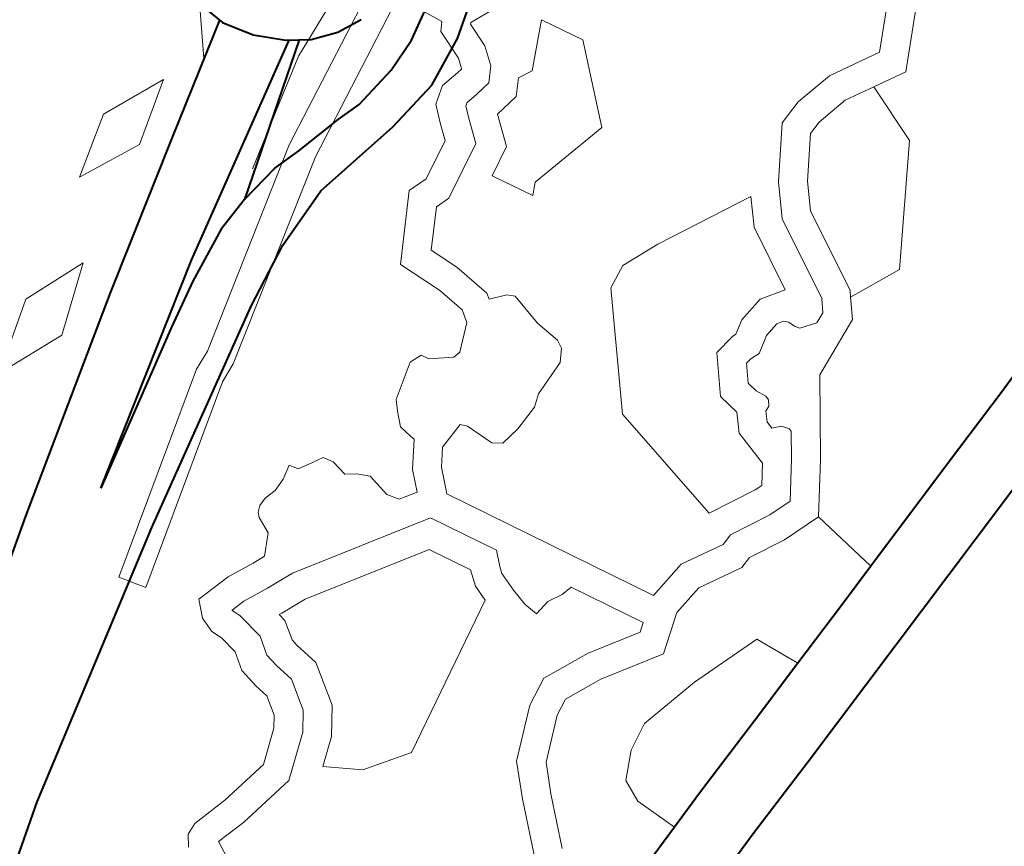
# Model space of a CAD drawing. Header units: metres. Extents: x 149090 to 149776, y 485756 to 486362.
# Tile 25 of 93: x 149580.6 to 149585.72, y 486272.25 to 486276.55. Entities that reach past the tile are written whole.
import ezdxf

# ---------------------------------------------------------------- set-up
doc = ezdxf.new("R2010")
doc.units = ezdxf.units.M
doc.header["$MEASUREMENT"] = 0
for name, color, linetype, lineweight in [('WVB-pen-brm-dik 018', 6, 'Continuous', 13), ('WVB-pen-dik 035', 1, 'Continuous', 40), ('WVB-raster-60%', 253, 'Continuous', 30)]:
    doc.layers.add(name, color=color, linetype=linetype, lineweight=lineweight)

# ---------------------------------------------------------------- blocks, each defined once
blk = doc.blocks.new('INZET')
at = {"layer": 'WVB-pen-brm-dik 018'}
for p, q in [((-0.126078, -0.103491), (-0.125776, -0.102985)), ((-0.127845, -0.103753), (-0.127264, -0.103362)), ((-0.127264, -0.103362), (-0.127845, -0.103753)), ((-0.127264, -0.103362), (-0.126548, -0.103427)), ((-0.126548, -0.103427), (-0.127264, -0.103362)), ((-0.126548, -0.103427), (-0.127139, -0.103833)), ((-0.127139, -0.103833), (-0.126548, -0.103427)), ((-0.126814, -0.103964), (-0.126078, -0.103491)), ((-0.125869, -0.104734), (-0.123613, -0.10356)), ((-0.123613, -0.10356), (-0.125869, -0.104734)), ((-0.124267, -0.103604), (-0.125261, -0.104036)), ((-0.127139, -0.103833), (-0.127845, -0.103753)), ((-0.127845, -0.103753), (-0.127139, -0.103833)), ((-0.128278, -0.10492), (-0.126814, -0.103964)), ((-0.125261, -0.104036), (-0.126325, -0.104719)), ((-0.124059, -0.10413), (-0.125718, -0.104993)), ((-0.125718, -0.104993), (-0.124059, -0.10413)), ((-0.123835, -0.104602), (-0.124059, -0.10413)), ((-0.124059, -0.10413), (-0.123835, -0.104602)), ((-0.129703, -0.104934), (-0.129034, -0.104468)), ((-0.129034, -0.104468), (-0.129703, -0.104934)), ((-0.129034, -0.104468), (-0.12833, -0.104502)), ((-0.12833, -0.104502), (-0.129034, -0.104468)), ((-0.12833, -0.104502), (-0.128943, -0.10499)), ((-0.128943, -0.10499), (-0.12833, -0.104502)), ((-0.123902, -0.104678), (-0.123835, -0.104602)), ((-0.123835, -0.104602), (-0.123902, -0.104678)), ((-0.127801, -0.105996), (-0.125869, -0.104734)), ((-0.125869, -0.104734), (-0.127801, -0.105996)), ((-0.123911, -0.105011), (-0.123902, -0.104678)), ((-0.123902, -0.104678), (-0.123911, -0.105011)), ((-0.123605, -0.104795), (-0.123612, -0.105066)), ((-0.123605, -0.104795), (-0.123612, -0.105066)), ((-0.123594, -0.104783), (-0.123605, -0.104795)), ((-0.123594, -0.104783), (-0.123605, -0.104795)), ((-0.123292, -0.10481), (-0.123594, -0.104783)), ((-0.123292, -0.10481), (-0.123594, -0.104783)), ((-0.130337, -0.106308), (-0.128278, -0.10492)), ((-0.128943, -0.10499), (-0.129703, -0.104934)), ((-0.129703, -0.104934), (-0.128943, -0.10499)), ((-0.125718, -0.104993), (-0.127657, -0.10626)), ((-0.127657, -0.10626), (-0.125718, -0.104993)), ((-0.123947, -0.105117), (-0.123911, -0.105011)), ((-0.123911, -0.105011), (-0.123947, -0.105117)), ((-0.123612, -0.105066), (-0.123684, -0.105271)), ((-0.123612, -0.105066), (-0.123684, -0.105271)), ((-0.12438, -0.105267), (-0.12421, -0.105149)), ((-0.12421, -0.105149), (-0.12438, -0.105267)), ((-0.12421, -0.105149), (-0.124004, -0.10513)), ((-0.124004, -0.10513), (-0.12421, -0.105149)), ((-0.124004, -0.10513), (-0.123953, -0.105123)), ((-0.123953, -0.105123), (-0.124004, -0.10513)), ((-0.123953, -0.105123), (-0.123947, -0.105117)), ((-0.123947, -0.105117), (-0.123953, -0.105123)), ((-0.12446, -0.105467), (-0.12438, -0.105267)), ((-0.12438, -0.105267), (-0.12446, -0.105467)), ((-0.123684, -0.105271), (-0.123802, -0.105405)), ((-0.123684, -0.105271), (-0.123802, -0.105405)), ((-0.122976, -0.105184), (-0.123361, -0.105562)), ((-0.122976, -0.105184), (-0.123361, -0.105562)), ((-0.122745, -0.105601), (-0.122976, -0.105184)), ((-0.122745, -0.105601), (-0.122976, -0.105184)), ((-0.124519, -0.105633), (-0.12446, -0.105467)), ((-0.12446, -0.105467), (-0.124519, -0.105633)), ((-0.124135, -0.105462), (-0.124179, -0.105573)), ((-0.124135, -0.105462), (-0.124179, -0.105573)), ((-0.124104, -0.105441), (-0.124135, -0.105462)), ((-0.124104, -0.105441), (-0.124135, -0.105462)), ((-0.123969, -0.105428), (-0.124104, -0.105441)), ((-0.123969, -0.105428), (-0.124104, -0.105441)), ((-0.123802, -0.105405), (-0.123969, -0.105428)), ((-0.123802, -0.105405), (-0.123969, -0.105428)), ((-0.124179, -0.105573), (-0.124275, -0.105842)), ((-0.124179, -0.105573), (-0.124275, -0.105842)), ((-0.123519, -0.105538), (-0.123651, -0.105686)), ((-0.123519, -0.105538), (-0.123651, -0.105686)), ((-0.123361, -0.105562), (-0.123519, -0.105538)), ((-0.123361, -0.105562), (-0.123519, -0.105538)), ((-0.124908, -0.105843), (-0.124519, -0.105633)), ((-0.124519, -0.105633), (-0.124908, -0.105843)), ((-0.123651, -0.105686), (-0.123915, -0.105724)), ((-0.123651, -0.105686), (-0.123915, -0.105724)), ((-0.123109, -0.106459), (-0.122745, -0.105601)), ((-0.123109, -0.106459), (-0.122745, -0.105601)), ((-0.123915, -0.105724), (-0.124031, -0.106051)), ((-0.123915, -0.105724), (-0.124031, -0.106051)), ((-0.125641, -0.10642), (-0.125123, -0.105843)), ((-0.125123, -0.105843), (-0.125641, -0.10642)), ((-0.125123, -0.105843), (-0.124908, -0.105843)), ((-0.124908, -0.105843), (-0.125123, -0.105843)), ((-0.124275, -0.105842), (-0.124832, -0.106143)), ((-0.124275, -0.105842), (-0.124832, -0.106143)), ((-0.128001, -0.106084), (-0.127801, -0.105996)), ((-0.127801, -0.105996), (-0.128001, -0.106084)), ((-0.129909, -0.107387), (-0.128001, -0.106084)), ((-0.128001, -0.106084), (-0.129909, -0.107387)), ((-0.124031, -0.106051), (-0.12433, -0.106213)), ((-0.124031, -0.106051), (-0.12433, -0.106213)), ((-0.124989, -0.106143), (-0.125294, -0.106482)), ((-0.124989, -0.106143), (-0.125294, -0.106482)), ((-0.124832, -0.106143), (-0.124989, -0.106143)), ((-0.124832, -0.106143), (-0.124989, -0.106143)), ((-0.127657, -0.10626), (-0.127855, -0.106348)), ((-0.127855, -0.106348), (-0.127657, -0.10626)), ((-0.12433, -0.106213), (-0.124102, -0.106624)), ((-0.12433, -0.106213), (-0.124102, -0.106624)), ((-0.132485, -0.107808), (-0.130337, -0.106308)), ((-0.127855, -0.106348), (-0.12974, -0.107635)), ((-0.12974, -0.107635), (-0.127855, -0.106348)), ((-0.125463, -0.106869), (-0.125641, -0.10642)), ((-0.125641, -0.10642), (-0.125463, -0.106869)), ((-0.125294, -0.106482), (-0.125177, -0.106778)), ((-0.125294, -0.106482), (-0.125177, -0.106778)), ((-0.124002, -0.106525), (-0.123109, -0.106459)), ((-0.124002, -0.106525), (-0.123109, -0.106459)), ((-0.124102, -0.106624), (-0.124002, -0.106525)), ((-0.124102, -0.106624), (-0.124002, -0.106525)), ((-0.125177, -0.106778), (-0.125078, -0.107178)), ((-0.125177, -0.106778), (-0.125078, -0.107178)), ((-0.120297, -0.107487), (-0.119614, -0.106784)), ((-0.120297, -0.107487), (-0.119614, -0.106784)), ((-0.125388, -0.107175), (-0.125463, -0.106869)), ((-0.125463, -0.106869), (-0.125388, -0.107175)), ((-0.119293, -0.106884), (-0.120192, -0.10781)), ((-0.120192, -0.10781), (-0.119293, -0.106884)), ((-0.125423, -0.107308), (-0.125388, -0.107175)), ((-0.125388, -0.107175), (-0.125423, -0.107308)), ((-0.125078, -0.107178), (-0.125096, -0.107244)), ((-0.125078, -0.107178), (-0.125096, -0.107244)), ((-0.126486, -0.10754), (-0.126145, -0.107305)), ((-0.126145, -0.107305), (-0.126486, -0.10754)), ((-0.126145, -0.107305), (-0.126008, -0.107313)), ((-0.126008, -0.107313), (-0.126145, -0.107305)), ((-0.126008, -0.107313), (-0.125963, -0.107389)), ((-0.125963, -0.107389), (-0.126008, -0.107313)), ((-0.12566, -0.107518), (-0.125423, -0.107308)), ((-0.125423, -0.107308), (-0.12566, -0.107518)), ((-0.125096, -0.107244), (-0.124918, -0.107313)), ((-0.125096, -0.107244), (-0.124918, -0.107313)), ((-0.124918, -0.107313), (-0.124857, -0.107374)), ((-0.124918, -0.107313), (-0.124857, -0.107374)), ((-0.12974, -0.107635), (-0.129909, -0.107387)), ((-0.129909, -0.107387), (-0.12974, -0.107635)), ((-0.125963, -0.107389), (-0.125743, -0.107525)), ((-0.125743, -0.107525), (-0.125963, -0.107389)), ((-0.124857, -0.107374), (-0.124827, -0.107737)), ((-0.124857, -0.107374), (-0.124827, -0.107737)), ((-0.121547, -0.107501), (-0.121285, -0.10742)), ((-0.121547, -0.107501), (-0.121285, -0.10742)), ((-0.121285, -0.10742), (-0.120862, -0.107387)), ((-0.121285, -0.10742), (-0.120862, -0.107387)), ((-0.120862, -0.107387), (-0.120297, -0.107487)), ((-0.120862, -0.107387), (-0.120297, -0.107487)), ((-0.127925, -0.10754), (-0.127789, -0.107457)), ((-0.127789, -0.107457), (-0.127925, -0.10754)), ((-0.127789, -0.107457), (-0.127736, -0.10754)), ((-0.127736, -0.10754), (-0.127789, -0.107457)), ((-0.125743, -0.107525), (-0.12566, -0.107518)), ((-0.12566, -0.107518), (-0.125743, -0.107525)), ((-0.121932, -0.107981), (-0.121547, -0.107501)), ((-0.121932, -0.107981), (-0.121547, -0.107501)), ((-0.128334, -0.107669), (-0.128281, -0.107624)), ((-0.128281, -0.107624), (-0.128334, -0.107669)), ((-0.128281, -0.107624), (-0.12819, -0.107593)), ((-0.12819, -0.107593), (-0.128281, -0.107624)), ((-0.12819, -0.107593), (-0.128061, -0.107586)), ((-0.128061, -0.107586), (-0.12819, -0.107593)), ((-0.128061, -0.107586), (-0.127925, -0.10754)), ((-0.127925, -0.10754), (-0.128061, -0.107586)), ((-0.127736, -0.10754), (-0.127584, -0.107571)), ((-0.127584, -0.107571), (-0.127736, -0.10754)), ((-0.127584, -0.107571), (-0.127455, -0.107593)), ((-0.127455, -0.107593), (-0.127584, -0.107571)), ((-0.127455, -0.107593), (-0.127395, -0.107692)), ((-0.127395, -0.107692), (-0.127455, -0.107593)), ((-0.126546, -0.107647), (-0.126486, -0.10754)), ((-0.126486, -0.10754), (-0.126546, -0.107647)), ((-0.128372, -0.107904), (-0.128357, -0.107722)), ((-0.128357, -0.107722), (-0.128372, -0.107904)), ((-0.128357, -0.107722), (-0.128334, -0.107669)), ((-0.128334, -0.107669), (-0.128357, -0.107722)), ((-0.127395, -0.107692), (-0.127372, -0.107866)), ((-0.127372, -0.107866), (-0.127395, -0.107692)), ((-0.126614, -0.107798), (-0.126546, -0.107647)), ((-0.126546, -0.107647), (-0.126614, -0.107798)), ((-0.124827, -0.107737), (-0.124758, -0.108003)), ((-0.124827, -0.107737), (-0.124758, -0.108003)), ((-0.121229, -0.107717), (-0.121371, -0.107761)), ((-0.121371, -0.107761), (-0.121229, -0.107717)), ((-0.120876, -0.107689), (-0.121229, -0.107717)), ((-0.121229, -0.107717), (-0.120876, -0.107689)), ((-0.120551, -0.107746), (-0.120876, -0.107689)), ((-0.120876, -0.107689), (-0.120551, -0.107746)), ((-0.126584, -0.107935), (-0.126614, -0.107798)), ((-0.126614, -0.107798), (-0.126584, -0.107935)), ((-0.123757, -0.107758), (-0.123993, -0.107876)), ((-0.123757, -0.107758), (-0.123993, -0.107876)), ((-0.123331, -0.107787), (-0.123757, -0.107758)), ((-0.123331, -0.107787), (-0.123757, -0.107758)), ((-0.122255, -0.107942), (-0.123331, -0.107787)), ((-0.122255, -0.107942), (-0.123331, -0.107787)), ((-0.121371, -0.107761), (-0.121683, -0.10815)), ((-0.121683, -0.10815), (-0.121371, -0.107761)), ((-0.12057, -0.108415), (-0.120551, -0.107746)), ((-0.120551, -0.107746), (-0.12057, -0.108415)), ((-0.120192, -0.10781), (-0.120551, -0.107746)), ((-0.120551, -0.107746), (-0.120192, -0.10781)), ((-0.128544, -0.108082), (-0.128372, -0.107904)), ((-0.128372, -0.107904), (-0.128544, -0.108082)), ((-0.127372, -0.107866), (-0.127266, -0.107935)), ((-0.127266, -0.107935), (-0.127372, -0.107866)), ((-0.127266, -0.107935), (-0.127167, -0.108033)), ((-0.127167, -0.108033), (-0.127266, -0.107935)), ((-0.126572, -0.107985), (-0.126584, -0.107935)), ((-0.126584, -0.107935), (-0.126572, -0.107985)), ((-0.123993, -0.107876), (-0.124649, -0.10902)), ((-0.123993, -0.107876), (-0.124649, -0.10902)), ((-0.122411, -0.108219), (-0.122255, -0.107942)), ((-0.122411, -0.108219), (-0.122255, -0.107942)), ((-0.12936, -0.108051), (-0.128977, -0.10804)), ((-0.128977, -0.10804), (-0.12936, -0.108051)), ((-0.128977, -0.10804), (-0.128682, -0.108072)), ((-0.128682, -0.108072), (-0.128977, -0.10804)), ((-0.127167, -0.108033), (-0.127137, -0.108291)), ((-0.127137, -0.108291), (-0.127167, -0.108033)), ((-0.126766, -0.108232), (-0.126572, -0.107985)), ((-0.126572, -0.107985), (-0.126766, -0.108232)), ((-0.124758, -0.108003), (-0.124774, -0.108094)), ((-0.124758, -0.108003), (-0.124774, -0.108094)), ((-0.122122, -0.108318), (-0.121932, -0.107981)), ((-0.122122, -0.108318), (-0.121932, -0.107981)), ((-0.129443, -0.108236), (-0.12936, -0.108051)), ((-0.12936, -0.108051), (-0.129443, -0.108236)), ((-0.128682, -0.108072), (-0.128544, -0.108082)), ((-0.128544, -0.108082), (-0.128682, -0.108072)), ((-0.126092, -0.108134), (-0.126377, -0.108222)), ((-0.126092, -0.108134), (-0.126377, -0.108222)), ((-0.126039, -0.108192), (-0.126092, -0.108134)), ((-0.126039, -0.108192), (-0.126092, -0.108134)), ((-0.124774, -0.108094), (-0.124872, -0.108207)), ((-0.124774, -0.108094), (-0.124872, -0.108207)), ((-0.121683, -0.10815), (-0.121834, -0.108418)), ((-0.121834, -0.108418), (-0.121683, -0.10815)), ((-0.129443, -0.108404), (-0.129443, -0.108236)), ((-0.129443, -0.108236), (-0.129443, -0.108404)), ((-0.126863, -0.108453), (-0.126766, -0.108232)), ((-0.126766, -0.108232), (-0.126863, -0.108453)), ((-0.126377, -0.108222), (-0.126507, -0.108387)), ((-0.126377, -0.108222), (-0.126507, -0.108387)), ((-0.125933, -0.10848), (-0.126039, -0.108192)), ((-0.125933, -0.10848), (-0.126039, -0.108192)), ((-0.124872, -0.108207), (-0.125243, -0.108344)), ((-0.124872, -0.108207), (-0.125243, -0.108344)), ((-0.122521, -0.10894), (-0.122411, -0.108219)), ((-0.122521, -0.10894), (-0.122411, -0.108219)), ((-0.128989, -0.10834), (-0.129143, -0.108345)), ((-0.128989, -0.10834), (-0.129143, -0.108345)), ((-0.129143, -0.108345), (-0.129143, -0.108349)), ((-0.129143, -0.108345), (-0.129143, -0.108349)), ((-0.129143, -0.108349), (-0.129108, -0.108438)), ((-0.129143, -0.108349), (-0.129108, -0.108438)), ((-0.128709, -0.108371), (-0.128989, -0.10834)), ((-0.128709, -0.108371), (-0.128989, -0.10834)), ((-0.127137, -0.108291), (-0.127058, -0.108406)), ((-0.127058, -0.108406), (-0.127137, -0.108291)), ((-0.125243, -0.108344), (-0.125357, -0.108435)), ((-0.125243, -0.108344), (-0.125357, -0.108435)), ((-0.122262, -0.109232), (-0.122122, -0.108318)), ((-0.122262, -0.109232), (-0.122122, -0.108318)), ((-0.1294, -0.108516), (-0.129443, -0.108404)), ((-0.129443, -0.108404), (-0.1294, -0.108516)), ((-0.129108, -0.108438), (-0.129062, -0.108734)), ((-0.129108, -0.108438), (-0.129062, -0.108734)), ((-0.128409, -0.108393), (-0.128709, -0.108371)), ((-0.128409, -0.108393), (-0.128709, -0.108371)), ((-0.126904, -0.108751), (-0.128409, -0.108393)), ((-0.126904, -0.108751), (-0.128409, -0.108393)), ((-0.127058, -0.108406), (-0.126863, -0.108453)), ((-0.126863, -0.108453), (-0.127058, -0.108406)), ((-0.126507, -0.108387), (-0.12662, -0.108645)), ((-0.126507, -0.108387), (-0.12662, -0.108645)), ((-0.125357, -0.108435), (-0.12563, -0.108518)), ((-0.125357, -0.108435), (-0.12563, -0.108518)), ((-0.121834, -0.108418), (-0.121974, -0.109335)), ((-0.121974, -0.109335), (-0.121834, -0.108418)), ((-0.121429, -0.109453), (-0.12057, -0.108415)), ((-0.12057, -0.108415), (-0.121429, -0.109453)), ((-0.129368, -0.108717), (-0.1294, -0.108516)), ((-0.1294, -0.108516), (-0.129368, -0.108717)), ((-0.125842, -0.108548), (-0.125933, -0.10848)), ((-0.125842, -0.108548), (-0.125933, -0.10848)), ((-0.12563, -0.108518), (-0.125842, -0.108548)), ((-0.12563, -0.108518), (-0.125842, -0.108548)), ((-0.12662, -0.108645), (-0.125473, -0.110746)), ((-0.12662, -0.108645), (-0.125473, -0.110746)), ((-0.129422, -0.108917), (-0.129368, -0.108717)), ((-0.129368, -0.108717), (-0.129422, -0.108917)), ((-0.129062, -0.108734), (-0.129117, -0.108937)), ((-0.129062, -0.108734), (-0.129117, -0.108937)), ((-0.128812, -0.108958), (-0.128756, -0.10875)), ((-0.128756, -0.10875), (-0.128812, -0.108958)), ((-0.128756, -0.10875), (-0.128769, -0.108666)), ((-0.128769, -0.108666), (-0.128737, -0.108669)), ((-0.128737, -0.108669), (-0.128769, -0.108666)), ((-0.128769, -0.108666), (-0.128756, -0.10875)), ((-0.128737, -0.108669), (-0.128455, -0.108691)), ((-0.128455, -0.108691), (-0.128737, -0.108669)), ((-0.128455, -0.108691), (-0.127103, -0.109012)), ((-0.127103, -0.109012), (-0.128455, -0.108691)), ((-0.126538, -0.109421), (-0.126904, -0.108751)), ((-0.126538, -0.109421), (-0.126904, -0.108751)), ((-0.123071, -0.108935), (-0.122792, -0.108869)), ((-0.123071, -0.108935), (-0.122792, -0.108869)), ((-0.122792, -0.108869), (-0.122521, -0.10894)), ((-0.122792, -0.108869), (-0.122521, -0.10894)), ((-0.129394, -0.109131), (-0.129422, -0.108917)), ((-0.129422, -0.108917), (-0.129394, -0.109131)), ((-0.129117, -0.108937), (-0.129098, -0.10908)), ((-0.129117, -0.108937), (-0.129098, -0.10908)), ((-0.128803, -0.109029), (-0.128812, -0.108958)), ((-0.128812, -0.108958), (-0.128803, -0.109029)), ((-0.123207, -0.109021), (-0.123071, -0.108935)), ((-0.123207, -0.109021), (-0.123071, -0.108935)), ((-0.128745, -0.109293), (-0.128803, -0.109029)), ((-0.128803, -0.109029), (-0.128745, -0.109293)), ((-0.127103, -0.109012), (-0.126874, -0.109432)), ((-0.126874, -0.109432), (-0.127103, -0.109012)), ((-0.124649, -0.10902), (-0.124506, -0.110382)), ((-0.124649, -0.10902), (-0.124506, -0.110382)), ((-0.123713, -0.109459), (-0.12348, -0.109061)), ((-0.123713, -0.109459), (-0.12348, -0.109061)), ((-0.12348, -0.109061), (-0.123248, -0.10902)), ((-0.12348, -0.109061), (-0.123248, -0.10902)), ((-0.123248, -0.10902), (-0.123207, -0.109021)), ((-0.123248, -0.10902), (-0.123207, -0.109021)), ((-0.129362, -0.109281), (-0.129394, -0.109131)), ((-0.129394, -0.109131), (-0.129362, -0.109281)), ((-0.129098, -0.10908), (-0.129053, -0.109287)), ((-0.129098, -0.10908), (-0.129053, -0.109287)), ((-0.123126, -0.109324), (-0.122953, -0.109215)), ((-0.123126, -0.109324), (-0.122953, -0.109215)), ((-0.122953, -0.109215), (-0.122795, -0.109178)), ((-0.122953, -0.109215), (-0.122795, -0.109178)), ((-0.122795, -0.109178), (-0.122724, -0.109197)), ((-0.122795, -0.109178), (-0.122724, -0.109197)), ((-0.122724, -0.109197), (-0.122687, -0.109234)), ((-0.122724, -0.109197), (-0.122687, -0.109234)), ((-0.122687, -0.109234), (-0.122657, -0.109309)), ((-0.122687, -0.109234), (-0.122657, -0.109309)), ((-0.122339, -0.10936), (-0.122262, -0.109232)), ((-0.122339, -0.10936), (-0.122262, -0.109232)), ((-0.129415, -0.10949), (-0.129362, -0.109281)), ((-0.129362, -0.109281), (-0.129415, -0.10949)), ((-0.129053, -0.109287), (-0.129139, -0.109621)), ((-0.129053, -0.109287), (-0.129139, -0.109621)), ((-0.128863, -0.109752), (-0.128745, -0.109293)), ((-0.128745, -0.109293), (-0.128863, -0.109752)), ((-0.123396, -0.109512), (-0.123291, -0.109332)), ((-0.123396, -0.109512), (-0.123291, -0.109332)), ((-0.123291, -0.109332), (-0.123227, -0.109321)), ((-0.123291, -0.109332), (-0.123227, -0.109321)), ((-0.123227, -0.109321), (-0.123126, -0.109324)), ((-0.123227, -0.109321), (-0.123126, -0.109324)), ((-0.122657, -0.109309), (-0.122627, -0.109354)), ((-0.122657, -0.109309), (-0.122627, -0.109354)), ((-0.122627, -0.109354), (-0.122449, -0.109409)), ((-0.122627, -0.109354), (-0.122449, -0.109409)), ((-0.122449, -0.109409), (-0.122339, -0.10936)), ((-0.122449, -0.109409), (-0.122339, -0.10936)), ((-0.121974, -0.109335), (-0.12201, -0.109394)), ((-0.12201, -0.109394), (-0.121974, -0.109335)), ((-0.126874, -0.109432), (-0.126931, -0.109602)), ((-0.126931, -0.109602), (-0.126874, -0.109432)), ((-0.126606, -0.109578), (-0.126538, -0.109421)), ((-0.126606, -0.109578), (-0.126538, -0.109421)), ((-0.123667, -0.109689), (-0.123713, -0.109459)), ((-0.123667, -0.109689), (-0.123713, -0.109459)), ((-0.12201, -0.109394), (-0.12213, -0.109595)), ((-0.12213, -0.109595), (-0.12201, -0.109394)), ((-0.12201, -0.109394), (-0.121429, -0.109453)), ((-0.121429, -0.109453), (-0.12201, -0.109394)), ((-0.129494, -0.109598), (-0.129415, -0.10949)), ((-0.129415, -0.10949), (-0.129494, -0.109598)), ((-0.126631, -0.109651), (-0.126606, -0.109578)), ((-0.126631, -0.109651), (-0.126606, -0.109578)), ((-0.123374, -0.109625), (-0.123396, -0.109512)), ((-0.123374, -0.109625), (-0.123396, -0.109512)), ((-0.129803, -0.109846), (-0.129494, -0.109598)), ((-0.129494, -0.109598), (-0.129803, -0.109846)), ((-0.129139, -0.109621), (-0.129275, -0.109807)), ((-0.129139, -0.109621), (-0.129275, -0.109807)), ((-0.126931, -0.109602), (-0.126931, -0.109777)), ((-0.126931, -0.109777), (-0.126931, -0.109602)), ((-0.126631, -0.109862), (-0.126631, -0.109651)), ((-0.126631, -0.109862), (-0.126631, -0.109651)), ((-0.123325, -0.109726), (-0.123374, -0.109625)), ((-0.123325, -0.109726), (-0.123374, -0.109625)), ((-0.12213, -0.109595), (-0.122739, -0.109869)), ((-0.122739, -0.109869), (-0.12213, -0.109595)), ((-0.129057, -0.110016), (-0.128863, -0.109752)), ((-0.128863, -0.109752), (-0.129057, -0.110016)), ((-0.126931, -0.109777), (-0.128471, -0.110631)), ((-0.128471, -0.110631), (-0.126931, -0.109777)), ((-0.123771, -0.109882), (-0.123667, -0.109689)), ((-0.123771, -0.109882), (-0.123667, -0.109689)), ((-0.123359, -0.109831), (-0.123325, -0.109775)), ((-0.123359, -0.109831), (-0.123325, -0.109775)), ((-0.123325, -0.109775), (-0.123325, -0.109726)), ((-0.123325, -0.109775), (-0.123325, -0.109726)), ((-0.130344, -0.109917), (-0.129803, -0.109846)), ((-0.129803, -0.109846), (-0.130344, -0.109917)), ((-0.129275, -0.109807), (-0.12968, -0.110133)), ((-0.129275, -0.109807), (-0.12968, -0.110133)), ((-0.126618, -0.11005), (-0.126631, -0.109862)), ((-0.126618, -0.11005), (-0.126631, -0.109862)), ((-0.123753, -0.110275), (-0.123771, -0.109882)), ((-0.123753, -0.110275), (-0.123771, -0.109882)), ((-0.123467, -0.109952), (-0.123415, -0.109854)), ((-0.123467, -0.109952), (-0.123415, -0.109854)), ((-0.123415, -0.109854), (-0.123359, -0.109831)), ((-0.123415, -0.109854), (-0.123359, -0.109831)), ((-0.122739, -0.109869), (-0.123241, -0.110593)), ((-0.123241, -0.110593), (-0.122739, -0.109869)), ((-0.130933, -0.110099), (-0.130857, -0.109985)), ((-0.130857, -0.109985), (-0.130933, -0.110099)), ((-0.130857, -0.109985), (-0.130737, -0.109934)), ((-0.130737, -0.109934), (-0.130857, -0.109985)), ((-0.130737, -0.109934), (-0.130344, -0.109917)), ((-0.130344, -0.109917), (-0.130737, -0.109934)), ((-0.123464, -0.110034), (-0.123467, -0.109952)), ((-0.123464, -0.110034), (-0.123467, -0.109952)), ((-0.129309, -0.110219), (-0.129057, -0.110016)), ((-0.129057, -0.110016), (-0.129309, -0.110219)), ((-0.126576, -0.110201), (-0.126618, -0.11005)), ((-0.126576, -0.110201), (-0.126618, -0.11005)), ((-0.12337, -0.110076), (-0.123464, -0.110034)), ((-0.12337, -0.110076), (-0.123464, -0.110034)), ((-0.123317, -0.110147), (-0.12337, -0.110076)), ((-0.123317, -0.110147), (-0.12337, -0.110076)), ((-0.12968, -0.110133), (-0.130318, -0.110217)), ((-0.12968, -0.110133), (-0.130318, -0.110217)), ((-0.126407, -0.110165), (-0.126576, -0.110201)), ((-0.126407, -0.110165), (-0.126576, -0.110201)), ((-0.126244, -0.110189), (-0.126407, -0.110165)), ((-0.126244, -0.110189), (-0.126407, -0.110165)), ((-0.126123, -0.110181), (-0.126244, -0.110189)), ((-0.126123, -0.110181), (-0.126244, -0.110189)), ((-0.125722, -0.110915), (-0.126123, -0.110181)), ((-0.125722, -0.110915), (-0.126123, -0.110181)), ((-0.123484, -0.110417), (-0.12332, -0.11018)), ((-0.123484, -0.110417), (-0.12332, -0.11018)), ((-0.12332, -0.11018), (-0.123317, -0.110147)), ((-0.12332, -0.11018), (-0.123317, -0.110147)), ((-0.130647, -0.11023), (-0.130675, -0.11047)), ((-0.130647, -0.11023), (-0.130675, -0.11047)), ((-0.130318, -0.110217), (-0.130647, -0.11023)), ((-0.130318, -0.110217), (-0.130647, -0.11023)), ((-0.128989, -0.110487), (-0.129309, -0.110219)), ((-0.129309, -0.110219), (-0.128989, -0.110487)), ((-0.123893, -0.110461), (-0.123753, -0.110275)), ((-0.123893, -0.110461), (-0.123753, -0.110275)), ((-0.124506, -0.110382), (-0.123976, -0.110459)), ((-0.124506, -0.110382), (-0.123976, -0.110459)), ((-0.128471, -0.110631), (-0.128989, -0.110487)), ((-0.128989, -0.110487), (-0.128471, -0.110631)), ((-0.123976, -0.110459), (-0.123893, -0.110461)), ((-0.123976, -0.110459), (-0.123893, -0.110461)), ((-0.123746, -0.110764), (-0.123484, -0.110417)), ((-0.123746, -0.110764), (-0.123484, -0.110417)), ((-0.123241, -0.110593), (-0.123599, -0.111068)), ((-0.123599, -0.111068), (-0.123241, -0.110593)), ((-0.125473, -0.110746), (-0.125049, -0.110647)), ((-0.125473, -0.110746), (-0.125049, -0.110647)), ((-0.125049, -0.110647), (-0.124574, -0.110731)), ((-0.125049, -0.110647), (-0.124574, -0.110731)), ((-0.124574, -0.110731), (-0.124453, -0.110693)), ((-0.124574, -0.110731), (-0.124453, -0.110693)), ((-0.124453, -0.110693), (-0.124001, -0.110759)), ((-0.124453, -0.110693), (-0.124001, -0.110759)), ((-0.127182, -0.110938), (-0.126901, -0.110792)), ((-0.127182, -0.110938), (-0.126901, -0.110792)), ((-0.126901, -0.110792), (-0.126374, -0.110844)), ((-0.126901, -0.110792), (-0.126374, -0.110844)), ((-0.124001, -0.110759), (-0.123746, -0.110764)), ((-0.124001, -0.110759), (-0.123746, -0.110764)), ((-0.126374, -0.110844), (-0.125806, -0.110978)), ((-0.126374, -0.110844), (-0.125806, -0.110978)), ((-0.125806, -0.110978), (-0.125722, -0.110915)), ((-0.125806, -0.110978), (-0.125722, -0.110915)), ((-0.127629, -0.111334), (-0.127182, -0.110938)), ((-0.127629, -0.111334), (-0.127182, -0.110938)), ((-0.125041, -0.110953), (-0.125375, -0.111031)), ((-0.125375, -0.111031), (-0.125041, -0.110953)), ((-0.124555, -0.111039), (-0.125041, -0.110953)), ((-0.125041, -0.110953), (-0.124555, -0.111039)), ((-0.124428, -0.111), (-0.124555, -0.111039)), ((-0.124555, -0.111039), (-0.124428, -0.111)), ((-0.124026, -0.111058), (-0.124428, -0.111)), ((-0.124428, -0.111), (-0.124026, -0.111058)), ((-0.121287, -0.111103), (-0.120852, -0.110959)), ((-0.126842, -0.1111), (-0.127011, -0.111187)), ((-0.127011, -0.111187), (-0.126842, -0.1111)), ((-0.126423, -0.111141), (-0.126842, -0.1111)), ((-0.126842, -0.1111), (-0.126423, -0.111141)), ((-0.125375, -0.111031), (-0.125739, -0.111302)), ((-0.125739, -0.111302), (-0.125375, -0.111031)), ((-0.123599, -0.111068), (-0.124026, -0.111058)), ((-0.124026, -0.111058), (-0.123599, -0.111068)), ((-0.123451, -0.111801), (-0.123599, -0.111068)), ((-0.123599, -0.111068), (-0.123451, -0.111801)), ((-0.122168, -0.111387), (-0.121287, -0.111103)), ((-0.127011, -0.111187), (-0.127386, -0.11152)), ((-0.127386, -0.11152), (-0.127011, -0.111187)), ((-0.125739, -0.111302), (-0.126423, -0.111141)), ((-0.126423, -0.111141), (-0.125739, -0.111302)), ((-0.127806, -0.11169), (-0.127629, -0.111334)), ((-0.127806, -0.11169), (-0.127629, -0.111334)), ((-0.123451, -0.111801), (-0.122168, -0.111387)), ((-0.127386, -0.11152), (-0.127534, -0.111816)), ((-0.127534, -0.111816), (-0.127386, -0.11152)), ((-0.128069, -0.1123), (-0.127806, -0.11169)), ((-0.128069, -0.1123), (-0.127806, -0.11169)), ((-0.126317, -0.111779), (-0.125643, -0.111728)), ((-0.125643, -0.111728), (-0.126317, -0.111779)), ((-0.125643, -0.111728), (-0.124855, -0.111738)), ((-0.124855, -0.111738), (-0.125643, -0.111728)), ((-0.127534, -0.111816), (-0.127764, -0.112349)), ((-0.127764, -0.112349), (-0.127534, -0.111816)), ((-0.12659, -0.111928), (-0.126317, -0.111779)), ((-0.126317, -0.111779), (-0.12659, -0.111928)), ((-0.124855, -0.111738), (-0.124652, -0.112188)), ((-0.124652, -0.112188), (-0.124855, -0.111738)), ((-0.123936, -0.111958), (-0.123451, -0.111801)), ((-0.12107, -0.111768), (-0.121953, -0.112053)), ((-0.126816, -0.112152), (-0.12659, -0.111928)), ((-0.12659, -0.111928), (-0.126816, -0.112152)), ((-0.124652, -0.112188), (-0.123936, -0.111958)), ((-0.121953, -0.112053), (-0.123722, -0.112624)), ((-0.126838, -0.1124), (-0.126816, -0.112152)), ((-0.126816, -0.112152), (-0.126838, -0.1124)), ((-0.125365, -0.112418), (-0.124652, -0.112188)), ((-0.126684, -0.112841), (-0.126838, -0.1124)), ((-0.126838, -0.1124), (-0.126684, -0.112841)), ((-0.12625, -0.112696), (-0.125365, -0.112418)), ((-0.123722, -0.112624), (-0.125153, -0.113085)), ((-0.126684, -0.112841), (-0.12625, -0.112696)), ((-0.127026, -0.112956), (-0.126684, -0.112841)), ((-0.125153, -0.113085), (-0.126034, -0.113361)), ((-0.126034, -0.113361), (-0.126807, -0.113621))]:
    blk.add_line(p, q, dxfattribs=at)
at = {"layer": 'WVB-pen-dik 035', "ltscale": 0.5}
for p, q in [((-0.1258, -0.102951), (-0.125703, -0.103295)), ((-0.125703, -0.103295), (-0.125516, -0.103583)), ((-0.125516, -0.103583), (-0.125272, -0.103826)), ((-0.127393, -0.105129), (-0.125244, -0.103844)), ((-0.125272, -0.103826), (-0.125052, -0.103969)), ((-0.125156, -0.103902), (-0.126577, -0.104931)), ((-0.125052, -0.103969), (-0.124781, -0.104068)), ((-0.124781, -0.104068), (-0.124509, -0.104101)), ((-0.124202, -0.104577), (-0.123797, -0.104339)), ((-0.123803, -0.104841), (-0.12333, -0.104505)), ((-0.124557, -0.10471), (-0.124202, -0.104577)), ((-0.125034, -0.104811), (-0.124557, -0.10471)), ((-0.126577, -0.104931), (-0.126131, -0.104845)), ((-0.126131, -0.104845), (-0.125825, -0.104844)), ((-0.125825, -0.104844), (-0.125302, -0.104814)), ((-0.125302, -0.104814), (-0.125034, -0.104811)), ((-0.1243, -0.105084), (-0.123803, -0.104841)), ((-0.126577, -0.104931), (-0.126952, -0.105043)), ((-0.126952, -0.105043), (-0.127508, -0.105315)), ((-0.12953, -0.106523), (-0.127393, -0.105129)), ((-0.124879, -0.105202), (-0.1243, -0.105084)), ((-0.125876, -0.105315), (-0.124879, -0.105202)), ((-0.127508, -0.105315), (-0.127965, -0.105578)), ((-0.126527, -0.105549), (-0.125876, -0.105315)), ((-0.127965, -0.105578), (-0.12953, -0.106523)), ((-0.127158, -0.105877), (-0.126527, -0.105549)), ((-0.12933, -0.107162), (-0.127158, -0.105877)), ((-0.131948, -0.108805), (-0.12933, -0.107162)), ((-0.13484, -0.110855), (-0.131948, -0.108805))]:
    blk.add_line(p, q, dxfattribs=at)
at = {"layer": 'WVB-pen-dik 035', "flags": 128}
for points in [[(-0.125714, -0.103257), (-0.126814, -0.103964), (-0.128278, -0.10492), (-0.130337, -0.106308), (-0.132485, -0.107808), (-0.134845, -0.109531), (-0.135901, -0.110326)], [(-0.118354, -0.110153), (-0.118805, -0.110303), (-0.120127, -0.110722), (-0.120435, -0.110822), (-0.120852, -0.110959), (-0.121287, -0.111103), (-0.122168, -0.111387), (-0.123451, -0.111801)], [(-0.128794, -0.114271), (-0.12842, -0.114146), (-0.127939, -0.113994), (-0.12757, -0.113868), (-0.126807, -0.113621), (-0.126034, -0.113361), (-0.125153, -0.113085), (-0.123722, -0.112624), (-0.121953, -0.112053), (-0.12107, -0.111768), (-0.120633, -0.111624), (-0.120218, -0.111488), (-0.119913, -0.111388), (-0.118588, -0.110969), (-0.117768, -0.110695)], [(-0.123451, -0.111801), (-0.123936, -0.111958), (-0.124652, -0.112188)], [(-0.124652, -0.112188), (-0.125365, -0.112418), (-0.12625, -0.112696), (-0.126684, -0.112841)], [(-0.126684, -0.112841), (-0.127026, -0.112956), (-0.127791, -0.113204), (-0.128157, -0.113329), (-0.128637, -0.11348), (-0.129016, -0.113607)]]:
    blk.add_lwpolyline(points, dxfattribs=at)

msp = doc.modelspace()

# ---------------------------------------------------------------- block references
at = {"layer": 'WVB-raster-60%', "xscale": 500.0000000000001, "yscale": 500.0000000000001, "zscale": 500.0000000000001, "rotation": 35.19028839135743}
msp.add_blockref('INZET', (149603.259, 486354.9637), dxfattribs=at)

doc.saveas('drawing.dxf')
